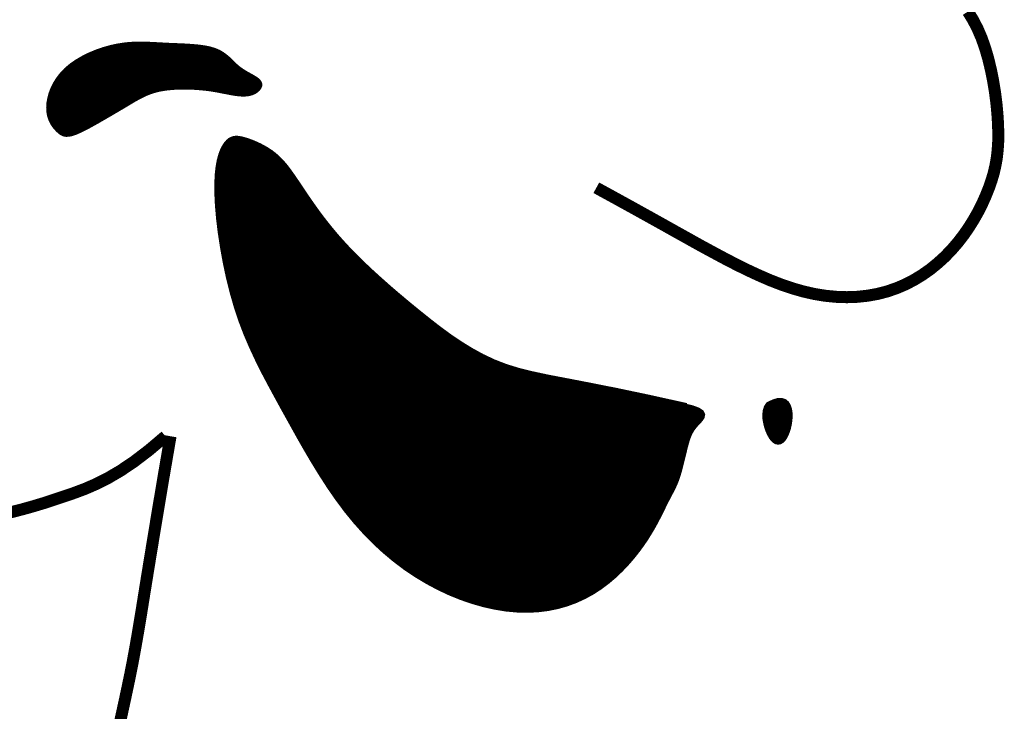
# Model space of a CAD drawing. Header units: feet. Extents: x 12.9 to 21.4, y -2.9 to 8.1.
# Tile 169 of 179: x 19.902 to 20.091, y -1.073 to -0.94. Entities that reach past the tile are written whole.
import ezdxf

# ---------------------------------------------------------------- set-up
doc = ezdxf.new("R2010")
doc.units = ezdxf.units.FT
doc.header["$MEASUREMENT"] = 0
doc.layers.add('FACE', color=160, linetype='CONTINUOUS')

msp = doc.modelspace()

# ---------------------------------------------------------------- hatches: boundary and pattern name
at = {"layer": 'FACE', "linetype": 'Continuous'}
h = msp.add_hatch(dxfattribs=at)
h.set_pattern_fill('NET3', scale=0.001151, style=0)
h.set_pattern_definition([(360, (18.03980597, -3.66504215), (1e-19, 0.000143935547), []), (60, (18.03980597, -3.66504215), (-0.00012465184, 7.19677734e-05), []), (120, (18.03980597, -3.66504215), (-0.00012465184, -7.19677734e-05), [])])
h.paths.add_polyline_path([(20.0456, -1.01398), (20.04665, -1.01347), (20.04751, -1.01323), (20.04821, -1.01323), (20.04876, -1.01342), (20.04918, -1.01379), (20.04947, -1.01429), (20.04967, -1.01489), (20.04977, -1.01556), (20.04979, -1.01627), (20.04975, -1.01701), (20.04964, -1.01773), (20.04949, -1.01844), (20.04928, -1.01911), (20.04904, -1.01971), (20.04877, -1.02023), (20.04848, -1.02066), (20.04817, -1.02096), (20.04784, -1.02114), (20.04752, -1.0212), (20.04718, -1.02115), (20.04685, -1.02097), (20.04652, -1.02067), (20.0462, -1.02026), (20.04589, -1.01972), (20.04559, -1.01908), (20.04533, -1.01835), (20.04513, -1.01756), (20.04499, -1.01676), (20.04496, -1.01597), (20.04503, -1.01522), (20.04524, -1.01454)])
h.paths.add_polyline_path([(19.90973, -0.9614), (19.90942, -0.96107), (19.90911, -0.9607), (19.90881, -0.96027), (19.90854, -0.95978), (19.9083, -0.95924), (19.90811, -0.95863), (19.90799, -0.95795), (19.90795, -0.9572), (19.90799, -0.95637), (19.90814, -0.95549), (19.90838, -0.95457), (19.90873, -0.95362), (19.9092, -0.95266), (19.90979, -0.95172), (19.9105, -0.9508), (19.91134, -0.94992), (19.91231, -0.9491), (19.9134, -0.94835), (19.91458, -0.94766), (19.91582, -0.94705), (19.91712, -0.94651), (19.91843, -0.94605), (19.91975, -0.94568), (19.92104, -0.94539), (19.92229, -0.94519), (19.92351, -0.94506), (19.92469, -0.94501), (19.92587, -0.945), (19.92703, -0.94503), (19.9282, -0.94509), (19.92938, -0.94515), (19.93058, -0.94522), (19.9318, -0.94527), (19.93304, -0.94532), (19.93426, -0.94538), (19.93547, -0.94546), (19.93662, -0.94557), (19.93771, -0.94572), (19.93872, -0.94592), (19.93963, -0.94619), (19.94042, -0.94652), (19.94111, -0.94692), (19.94172, -0.94737), (19.94228, -0.94784), (19.94279, -0.94833), (19.94329, -0.94882), (19.94379, -0.9493), (19.94432, -0.94974), (19.94489, -0.95014), (19.94547, -0.95051), (19.94606, -0.95084), (19.94662, -0.95115), (19.94714, -0.95145), (19.9476, -0.95174), (19.94796, -0.95203), (19.9482, -0.95232), (19.94832, -0.95263), (19.94831, -0.95295), (19.94819, -0.95326), (19.94798, -0.95356), (19.94768, -0.95383), (19.94732, -0.95408), (19.94689, -0.95428), (19.94642, -0.95443), (19.94593, -0.95452), (19.9454, -0.95456), (19.94485, -0.95455), (19.94428, -0.95451), (19.9437, -0.95443), (19.94311, -0.95434), (19.9425, -0.95423), (19.9419, -0.95411), (19.94129, -0.95399), (19.94067, -0.95387), (19.94004, -0.95375), (19.93939, -0.95364), (19.93871, -0.95354), (19.93799, -0.95345), (19.93722, -0.95337), (19.9364, -0.9533), (19.93552, -0.95325), (19.9346, -0.95322), (19.93365, -0.95321), (19.93268, -0.95323), (19.9317, -0.95328), (19.93074, -0.95337), (19.9298, -0.9535), (19.92891, -0.95367), (19.92807, -0.95389), (19.92728, -0.95415), (19.92653, -0.95445), (19.92582, -0.95478), (19.92514, -0.95513), (19.92449, -0.95549), (19.92387, -0.95585), (19.92325, -0.95622), (19.92265, -0.95658), (19.92205, -0.95694), (19.92146, -0.95729), (19.92085, -0.95765), (19.92023, -0.95801), (19.91959, -0.95839), (19.91893, -0.95877), (19.91824, -0.95917), (19.91752, -0.95959), (19.91678, -0.96001), (19.91602, -0.96043), (19.91528, -0.96084), (19.91455, -0.96121), (19.91386, -0.96154), (19.91322, -0.96183), (19.91264, -0.96204), (19.91213, -0.96219), (19.91168, -0.96226), (19.91129, -0.96227), (19.91094, -0.96221), (19.91062, -0.96209), (19.91032, -0.96191), (19.91003, -0.96168)])
edge = h.paths.add_edge_path()
edge.add_line((20.02999, -1.01421), (20.02269, -1.01259))
edge.add_line((20.02269, -1.01259), (20.01654, -1.0113))
edge.add_line((20.01654, -1.0113), (20.01139, -1.01028))
edge.add_line((20.01139, -1.01028), (20.00709, -1.00945))
edge.add_line((20.00709, -1.00945), (20.00348, -1.00876))
edge.add_line((20.00348, -1.00876), (20.00043, -1.00811))
edge.add_line((20.00043, -1.00811), (19.99777, -1.00745))
edge.add_line((19.99777, -1.00745), (19.99536, -1.0067))
edge.add_line((19.99536, -1.0067), (19.99307, -1.00581))
edge.add_line((19.99307, -1.00581), (19.99087, -1.00477))
edge.add_line((19.99087, -1.00477), (19.98874, -1.0036))
edge.add_line((19.98874, -1.0036), (19.98668, -1.00233))
edge.add_line((19.98668, -1.00233), (19.98466, -1.00096))
edge.add_line((19.98466, -1.00096), (19.98268, -0.99951))
edge.add_line((19.98268, -0.99951), (19.98073, -0.998))
edge.add_line((19.98073, -0.998), (19.97878, -0.99644))
edge.add_line((19.97878, -0.99644), (19.97684, -0.99485))
edge.add_line((19.97684, -0.99485), (19.97492, -0.99324))
edge.add_line((19.97492, -0.99324), (19.97303, -0.99162))
edge.add_line((19.97303, -0.99162), (19.97118, -0.98998))
edge.add_line((19.97118, -0.98998), (19.96939, -0.98835))
edge.add_line((19.96939, -0.98835), (19.96768, -0.98672))
edge.add_line((19.96768, -0.98672), (19.96606, -0.98511))
edge.add_line((19.96606, -0.98511), (19.96455, -0.98352))
edge.add_line((19.96455, -0.98352), (19.96315, -0.98196))
edge.add_line((19.96315, -0.98196), (19.96187, -0.98044))
edge.add_line((19.96187, -0.98044), (19.96069, -0.97896))
edge.add_line((19.96069, -0.97896), (19.95961, -0.97754))
edge.add_line((19.95961, -0.97754), (19.95863, -0.97618))
edge.add_line((19.95863, -0.97618), (19.95772, -0.97488))
edge.add_line((19.95772, -0.97488), (19.95689, -0.97366))
edge.add_line((19.95689, -0.97366), (19.95613, -0.97253))
edge.add_line((19.95613, -0.97253), (19.95543, -0.97148))
edge.add_line((19.95543, -0.97148), (19.95478, -0.97052))
edge.add_line((19.95478, -0.97052), (19.95416, -0.96964))
edge.add_line((19.95416, -0.96964), (19.95357, -0.96883))
edge.add_line((19.95357, -0.96883), (19.95298, -0.96809))
edge.add_line((19.95298, -0.96809), (19.95238, -0.96742))
edge.add_line((19.95238, -0.96742), (19.95177, -0.9668))
edge.add_line((19.95177, -0.9668), (19.95112, -0.96623))
edge.add_line((19.95112, -0.96623), (19.95043, -0.9657))
edge.add_line((19.95043, -0.9657), (19.94971, -0.96523))
edge.add_line((19.94971, -0.96523), (19.94897, -0.96479))
edge.add_line((19.94897, -0.96479), (19.94823, -0.96441))
edge.add_line((19.94823, -0.96441), (19.94749, -0.96407))
edge.add_line((19.94749, -0.96407), (19.94678, -0.96377))
edge.add_line((19.94678, -0.96377), (19.94609, -0.96352))
edge.add_line((19.94609, -0.96352), (19.94546, -0.96332))
edge.add_line((19.94546, -0.96332), (19.94488, -0.96316))
edge.add_line((19.94488, -0.96316), (19.94436, -0.96306))
edge.add_line((19.94436, -0.96306), (19.94388, -0.96302))
edge.add_line((19.94388, -0.96302), (19.94344, -0.96306))
edge.add_line((19.94344, -0.96306), (19.94303, -0.96318))
edge.add_line((19.94303, -0.96318), (19.94264, -0.96339))
edge.add_line((19.94264, -0.96339), (19.94227, -0.9637))
edge.add_line((19.94227, -0.9637), (19.9419, -0.96413))
edge.add_line((19.9419, -0.96413), (19.94154, -0.96468))
edge.add_line((19.94154, -0.96468), (19.94119, -0.96537))
edge.add_line((19.94119, -0.96537), (19.94087, -0.96622))
edge.add_line((19.94087, -0.96622), (19.94059, -0.96726))
edge.add_line((19.94059, -0.96726), (19.94036, -0.96851))
edge.add_line((19.94036, -0.96851), (19.9402, -0.96997))
edge.add_line((19.9402, -0.96997), (19.94012, -0.97169))
edge.add_line((19.94012, -0.97169), (19.94013, -0.97367))
edge.add_line((19.94013, -0.97367), (19.94024, -0.97593))
edge.add_line((19.94024, -0.97593), (19.94046, -0.97842))
edge.add_line((19.94046, -0.97842), (19.94078, -0.98109))
edge.add_line((19.94078, -0.98109), (19.94121, -0.98389))
edge.add_line((19.94121, -0.98389), (19.94173, -0.98677))
edge.add_line((19.94173, -0.98677), (19.94234, -0.98967))
edge.add_line((19.94234, -0.98967), (19.94306, -0.99254))
edge.add_line((19.94306, -0.99254), (19.94386, -0.99533))
edge.add_line((19.94386, -0.99533), (19.94475, -0.99799))
edge.add_line((19.94475, -0.99799), (19.94573, -1.00055))
edge.add_line((19.94573, -1.00055), (19.94679, -1.00301))
edge.add_line((19.94679, -1.00301), (19.94791, -1.00541))
edge.add_line((19.94791, -1.00541), (19.94909, -1.00778))
edge.add_line((19.94909, -1.00778), (19.95033, -1.01013))
edge.add_line((19.95033, -1.01013), (19.95161, -1.01249))
edge.add_line((19.95161, -1.01249), (19.95292, -1.01489))
edge.add_line((19.95292, -1.01489), (19.95428, -1.01734))
edge.add_line((19.95428, -1.01734), (19.95566, -1.01983))
edge.add_line((19.95566, -1.01983), (19.95708, -1.02233))
edge.add_line((19.95708, -1.02233), (19.95855, -1.02483))
edge.add_line((19.95855, -1.02483), (19.96006, -1.02729))
edge.add_line((19.96006, -1.02729), (19.96162, -1.02971))
edge.add_line((19.96162, -1.02971), (19.96323, -1.03204))
edge.add_line((19.96323, -1.03204), (19.9649, -1.03428))
edge.add_line((19.9649, -1.03428), (19.96663, -1.0364))
edge.add_line((19.96663, -1.0364), (19.96842, -1.0384))
edge.add_line((19.96842, -1.0384), (19.97026, -1.04028))
edge.add_line((19.97026, -1.04028), (19.97216, -1.04204))
edge.add_line((19.97216, -1.04204), (19.97411, -1.04367))
edge.add_line((19.97411, -1.04367), (19.97611, -1.04519))
edge.add_line((19.97611, -1.04519), (19.97817, -1.04658))
edge.add_line((19.97817, -1.04658), (19.98027, -1.04785))
edge.add_line((19.98027, -1.04785), (19.98241, -1.049))
edge.add_line((19.98241, -1.049), (19.98458, -1.05003))
edge.add_line((19.98458, -1.05003), (19.98678, -1.05093))
edge.add_line((19.98678, -1.05093), (19.98898, -1.05169))
edge.add_line((19.98898, -1.05169), (19.99117, -1.05232))
edge.add_line((19.99117, -1.05232), (19.99334, -1.0528))
edge.add_line((19.99334, -1.0528), (19.99548, -1.05315))
edge.add_line((19.99548, -1.05315), (19.99757, -1.05334))
edge.add_line((19.99757, -1.05334), (19.9996, -1.05339))
edge.add_line((19.9996, -1.05339), (20.00157, -1.05329))
edge.add_line((20.00157, -1.05329), (20.00347, -1.05305))
edge.add_line((20.00347, -1.05305), (20.00531, -1.05267))
edge.add_line((20.00531, -1.05267), (20.00708, -1.05217))
edge.add_line((20.00708, -1.05217), (20.00877, -1.05154))
edge.add_line((20.00877, -1.05154), (20.0104, -1.05079))
edge.add_line((20.0104, -1.05079), (20.01195, -1.04994))
edge.add_line((20.01195, -1.04994), (20.01343, -1.04898))
edge.add_line((20.01343, -1.04898), (20.01483, -1.04793))
edge.add_line((20.01483, -1.04793), (20.01615, -1.04681))
edge.add_line((20.01615, -1.04681), (20.01739, -1.04563))
edge.add_line((20.01739, -1.04563), (20.01854, -1.04442))
edge.add_line((20.01854, -1.04442), (20.01961, -1.04318))
edge.add_line((20.01961, -1.04318), (20.02059, -1.04194))
edge.add_line((20.02059, -1.04194), (20.02149, -1.04072))
edge.add_line((20.02149, -1.04072), (20.02229, -1.03952))
edge.add_line((20.02229, -1.03952), (20.02301, -1.03836))
edge.add_line((20.02301, -1.03836), (20.02366, -1.03725))
edge.add_line((20.02366, -1.03725), (20.02423, -1.03619))
edge.add_line((20.02423, -1.03619), (20.02475, -1.03519))
edge.add_line((20.02475, -1.03519), (20.02521, -1.03426))
edge.add_line((20.02521, -1.03426), (20.02563, -1.0334))
edge.add_line((20.02563, -1.0334), (20.02601, -1.03263))
edge.add_line((20.02601, -1.03263), (20.02636, -1.03195))
edge.add_line((20.02636, -1.03195), (20.02668, -1.03133))
edge.add_line((20.02668, -1.03133), (20.02698, -1.03077))
edge.add_line((20.02698, -1.03077), (20.02725, -1.03024))
edge.add_line((20.02725, -1.03024), (20.02751, -1.02972))
edge.add_line((20.02751, -1.02972), (20.02775, -1.02919))
edge.add_line((20.02775, -1.02919), (20.02798, -1.02864))
edge.add_line((20.02798, -1.02864), (20.0282, -1.02804))
edge.add_line((20.0282, -1.02804), (20.02841, -1.02738))
edge.add_line((20.02841, -1.02738), (20.02862, -1.02667))
edge.add_line((20.02862, -1.02667), (20.02882, -1.02592))
edge.add_line((20.02882, -1.02592), (20.02901, -1.02515))
edge.add_line((20.02901, -1.02515), (20.0292, -1.02438))
edge.add_line((20.0292, -1.02438), (20.02939, -1.02361))
edge.add_line((20.02939, -1.02361), (20.02957, -1.02286))
edge.add_line((20.02957, -1.02286), (20.02974, -1.02215))
edge.add_line((20.02974, -1.02215), (20.02992, -1.02149))
edge.add_line((20.02992, -1.02149), (20.03009, -1.02088))
edge.add_line((20.03009, -1.02088), (20.03029, -1.0203))
edge.add_line((20.03029, -1.0203), (20.0305, -1.01976))
edge.add_line((20.0305, -1.01976), (20.03075, -1.01925))
edge.add_line((20.03075, -1.01925), (20.03104, -1.01875))
edge.add_line((20.03104, -1.01875), (20.03139, -1.01827))
edge.add_line((20.03139, -1.01827), (20.03179, -1.0178))
edge.add_line((20.03179, -1.0178), (20.03224, -1.01732))
edge.add_line((20.03224, -1.01732), (20.03267, -1.01685))
edge.add_line((20.03267, -1.01685), (20.03297, -1.01638))
edge.add_line((20.03297, -1.01638), (20.03305, -1.01592))
edge.add_line((20.03305, -1.01592), (20.03282, -1.01547))
edge.add_line((20.03282, -1.01547), (20.03216, -1.01503))
edge.add_line((20.03216, -1.01503), (20.031, -1.01461))
edge.add_line((20.031, -1.01461), (20.02923, -1.0142))

# ---------------------------------------------------------------- linework, layer by layer
at = {"layer": 'FACE', "color": 7}
for points, const_width in [([(20.08382, -0.93878), (20.08478, -0.94035), (20.08565, -0.94203), (20.08643, -0.94384), (20.08711, -0.94578), (20.08771, -0.94783), (20.08821, -0.94994), (20.08864, -0.95208), (20.08899, -0.95422), (20.08926, -0.95632), (20.08945, -0.95835), (20.08957, -0.96027), (20.08962, -0.96206), (20.0896, -0.96373), (20.0895, -0.96531), (20.08933, -0.96681), (20.08907, -0.96826), (20.08874, -0.96969), (20.08832, -0.97111), (20.08782, -0.97254), (20.08723, -0.97402), (20.08656, -0.97552), (20.0858, -0.97704), (20.08495, -0.97855), (20.08401, -0.98006), (20.08299, -0.98154), (20.08188, -0.98298), (20.08069, -0.98436), (20.07941, -0.98569), (20.07805, -0.98693), (20.07662, -0.9881), (20.0751, -0.98917), (20.07351, -0.99014), (20.07186, -0.991), (20.07013, -0.99174), (20.06835, -0.99235), (20.0665, -0.99283), (20.0646, -0.99317), (20.06264, -0.99338), (20.06065, -0.99345), (20.05861, -0.99338), (20.05655, -0.99318), (20.05445, -0.99284), (20.05234, -0.99236), (20.05021, -0.99175), (20.04807, -0.99102), (20.04591, -0.99018), (20.04375, -0.98924), (20.04158, -0.98823), (20.0394, -0.98715), (20.03722, -0.98602), (20.03504, -0.98485), (20.03284, -0.98366), (20.0306, -0.98241), (20.02823, -0.98109), (20.0257, -0.97967), (20.02294, -0.97813), (20.01989, -0.97644), (20.0165, -0.97457), (20.01272, -0.9725)], 0.0023), ([(20.02999, -1.01421), (20.02269, -1.01259), (20.01654, -1.0113), (20.01139, -1.01028), (20.00709, -1.00945), (20.00348, -1.00876), (20.00043, -1.00811), (19.99777, -1.00745), (19.99536, -1.0067), (19.99307, -1.00581), (19.99087, -1.00477), (19.98874, -1.0036), (19.98668, -1.00233), (19.98466, -1.00096), (19.98268, -0.99951), (19.98073, -0.998), (19.97878, -0.99644), (19.97684, -0.99485), (19.97492, -0.99324), (19.97303, -0.99162), (19.97118, -0.98998), (19.96939, -0.98835), (19.96768, -0.98672), (19.96606, -0.98511), (19.96455, -0.98352), (19.96315, -0.98196), (19.96187, -0.98044), (19.96069, -0.97896), (19.95961, -0.97754), (19.95863, -0.97618), (19.95772, -0.97488), (19.95689, -0.97366), (19.95613, -0.97253), (19.95543, -0.97148), (19.95478, -0.97052), (19.95416, -0.96964), (19.95357, -0.96883), (19.95298, -0.96809), (19.95238, -0.96742), (19.95177, -0.9668), (19.95112, -0.96623), (19.95043, -0.9657), (19.94971, -0.96523), (19.94897, -0.96479), (19.94823, -0.96441), (19.94749, -0.96407), (19.94678, -0.96377), (19.94609, -0.96352), (19.94546, -0.96332), (19.94488, -0.96316), (19.94436, -0.96306), (19.94388, -0.96302), (19.94344, -0.96306), (19.94303, -0.96318), (19.94264, -0.96339), (19.94227, -0.9637), (19.9419, -0.96413), (19.94154, -0.96468), (19.94119, -0.96537), (19.94087, -0.96622), (19.94059, -0.96726), (19.94036, -0.96851), (19.9402, -0.96997), (19.94012, -0.97169), (19.94013, -0.97367), (19.94024, -0.97593), (19.94046, -0.97842), (19.94078, -0.98109), (19.94121, -0.98389), (19.94173, -0.98677), (19.94234, -0.98967), (19.94306, -0.99254), (19.94386, -0.99533), (19.94475, -0.99799), (19.94573, -1.00055), (19.94679, -1.00301), (19.94791, -1.00541), (19.94909, -1.00778), (19.95033, -1.01013), (19.95161, -1.01249), (19.95292, -1.01489), (19.95428, -1.01734), (19.95566, -1.01983), (19.95708, -1.02233), (19.95855, -1.02483), (19.96006, -1.02729), (19.96162, -1.02971), (19.96323, -1.03204), (19.9649, -1.03428), (19.96663, -1.0364), (19.96842, -1.0384), (19.97026, -1.04028), (19.97216, -1.04204), (19.97411, -1.04367), (19.97611, -1.04519), (19.97817, -1.04658), (19.98027, -1.04785), (19.98241, -1.049), (19.98458, -1.05003), (19.98678, -1.05093), (19.98898, -1.05169), (19.99117, -1.05232), (19.99334, -1.0528), (19.99548, -1.05315), (19.99757, -1.05334), (19.9996, -1.05339), (20.00157, -1.05329), (20.00347, -1.05305), (20.00531, -1.05267), (20.00708, -1.05217), (20.00877, -1.05154), (20.0104, -1.05079), (20.01195, -1.04994), (20.01343, -1.04898), (20.01483, -1.04793), (20.01615, -1.04681), (20.01739, -1.04563), (20.01854, -1.04442), (20.01961, -1.04318), (20.02059, -1.04194), (20.02149, -1.04072), (20.02229, -1.03952), (20.02301, -1.03836), (20.02366, -1.03725), (20.02423, -1.03619), (20.02475, -1.03519), (20.02521, -1.03426), (20.02563, -1.0334), (20.02601, -1.03263), (20.02636, -1.03195), (20.02668, -1.03133), (20.02698, -1.03077), (20.02725, -1.03024), (20.02751, -1.02972), (20.02775, -1.02919), (20.02798, -1.02864), (20.0282, -1.02804), (20.02841, -1.02738), (20.02862, -1.02667), (20.02882, -1.02592), (20.02901, -1.02515), (20.0292, -1.02438), (20.02939, -1.02361), (20.02957, -1.02286), (20.02974, -1.02215), (20.02992, -1.02149), (20.03009, -1.02088), (20.03029, -1.0203), (20.0305, -1.01976), (20.03075, -1.01925), (20.03104, -1.01875), (20.03139, -1.01827), (20.03179, -1.0178), (20.03224, -1.01732), (20.03267, -1.01685), (20.03297, -1.01638), (20.03305, -1.01592), (20.03282, -1.01547), (20.03216, -1.01503), (20.031, -1.01461), (20.02923, -1.0142)], 0.000969), ([(20.0456, -1.01398), (20.04665, -1.01347), (20.04751, -1.01323), (20.04821, -1.01323), (20.04876, -1.01342), (20.04918, -1.01379), (20.04947, -1.01429), (20.04967, -1.01489), (20.04977, -1.01556), (20.04979, -1.01627), (20.04975, -1.01701), (20.04964, -1.01773), (20.04949, -1.01844), (20.04928, -1.01911), (20.04904, -1.01971), (20.04877, -1.02023), (20.04848, -1.02066), (20.04817, -1.02096), (20.04784, -1.02114), (20.04752, -1.0212), (20.04718, -1.02115), (20.04685, -1.02097), (20.04652, -1.02067), (20.0462, -1.02026), (20.04589, -1.01972), (20.04559, -1.01908), (20.04533, -1.01835), (20.04513, -1.01756), (20.04499, -1.01676), (20.04496, -1.01597), (20.04503, -1.01522), (20.04524, -1.01454), (20.0456, -1.01398)], 0.000969), ([(19.90053, -1.03467), (19.90281, -1.03409), (19.90496, -1.03349), (19.90701, -1.03287), (19.90901, -1.03222), (19.91098, -1.03156), (19.91296, -1.03088), (19.91499, -1.03011), (19.9171, -1.02919), (19.91933, -1.02806), (19.92173, -1.02665), (19.92433, -1.02489), (19.92717, -1.02272), (19.93029, -1.02007)], 0.0023), ([(19.93126, -1.02007), (19.92992, -1.02789), (19.92878, -1.03468), (19.92781, -1.04057), (19.92698, -1.04565), (19.92627, -1.05005), (19.92566, -1.05387), (19.9251, -1.05724), (19.92458, -1.06025), (19.92407, -1.06302), (19.92357, -1.06559), (19.92307, -1.06798), (19.92259, -1.07025), (19.92212, -1.07241), (19.92166, -1.0745)], 0.0023)]:
    msp.add_lwpolyline(points, dxfattribs=dict(at, const_width=const_width))
at = {"layer": 'FACE', "color": 7, "const_width": 0.000969}
msp.add_lwpolyline([(19.90973, -0.9614), (19.90942, -0.96107), (19.90911, -0.9607), (19.90881, -0.96027), (19.90854, -0.95978), (19.9083, -0.95924), (19.90811, -0.95863), (19.90799, -0.95795), (19.90795, -0.9572), (19.90799, -0.95637), (19.90814, -0.95549), (19.90838, -0.95457), (19.90873, -0.95362), (19.9092, -0.95266), (19.90979, -0.95172), (19.9105, -0.9508), (19.91134, -0.94992), (19.91231, -0.9491), (19.9134, -0.94835), (19.91458, -0.94766), (19.91582, -0.94705), (19.91712, -0.94651), (19.91843, -0.94605), (19.91975, -0.94568), (19.92104, -0.94539), (19.92229, -0.94519), (19.92351, -0.94506), (19.92469, -0.94501), (19.92587, -0.945), (19.92703, -0.94503), (19.9282, -0.94509), (19.92938, -0.94515), (19.93058, -0.94522), (19.9318, -0.94527), (19.93304, -0.94532), (19.93426, -0.94538), (19.93547, -0.94546), (19.93662, -0.94557), (19.93771, -0.94572), (19.93872, -0.94592), (19.93963, -0.94619), (19.94042, -0.94652), (19.94111, -0.94692), (19.94172, -0.94737), (19.94228, -0.94784), (19.94279, -0.94833), (19.94329, -0.94882), (19.94379, -0.9493), (19.94432, -0.94974), (19.94489, -0.95014), (19.94547, -0.95051), (19.94606, -0.95084), (19.94662, -0.95115), (19.94714, -0.95145), (19.9476, -0.95174), (19.94796, -0.95203), (19.9482, -0.95232), (19.94832, -0.95263), (19.94831, -0.95295), (19.94819, -0.95326), (19.94798, -0.95356), (19.94768, -0.95383), (19.94732, -0.95408), (19.94689, -0.95428), (19.94642, -0.95443), (19.94593, -0.95452), (19.9454, -0.95456), (19.94485, -0.95455), (19.94428, -0.95451), (19.9437, -0.95443), (19.94311, -0.95434), (19.9425, -0.95423), (19.9419, -0.95411), (19.94129, -0.95399), (19.94067, -0.95387), (19.94004, -0.95375), (19.93939, -0.95364), (19.93871, -0.95354), (19.93799, -0.95345), (19.93722, -0.95337), (19.9364, -0.9533), (19.93552, -0.95325), (19.9346, -0.95322), (19.93365, -0.95321), (19.93268, -0.95323), (19.9317, -0.95328), (19.93074, -0.95337), (19.9298, -0.9535), (19.92891, -0.95367), (19.92807, -0.95389), (19.92728, -0.95415), (19.92653, -0.95445), (19.92582, -0.95478), (19.92514, -0.95513), (19.92449, -0.95549), (19.92387, -0.95585), (19.92325, -0.95622), (19.92265, -0.95658), (19.92205, -0.95694), (19.92146, -0.95729), (19.92085, -0.95765), (19.92023, -0.95801), (19.91959, -0.95839), (19.91893, -0.95877), (19.91824, -0.95917), (19.91752, -0.95959), (19.91678, -0.96001), (19.91602, -0.96043), (19.91528, -0.96084), (19.91455, -0.96121), (19.91386, -0.96154), (19.91322, -0.96183), (19.91264, -0.96204), (19.91213, -0.96219), (19.91168, -0.96226), (19.91129, -0.96227), (19.91094, -0.96221), (19.91062, -0.96209), (19.91032, -0.96191), (19.91003, -0.96168)], close=True, dxfattribs=at)

doc.saveas('drawing.dxf')
